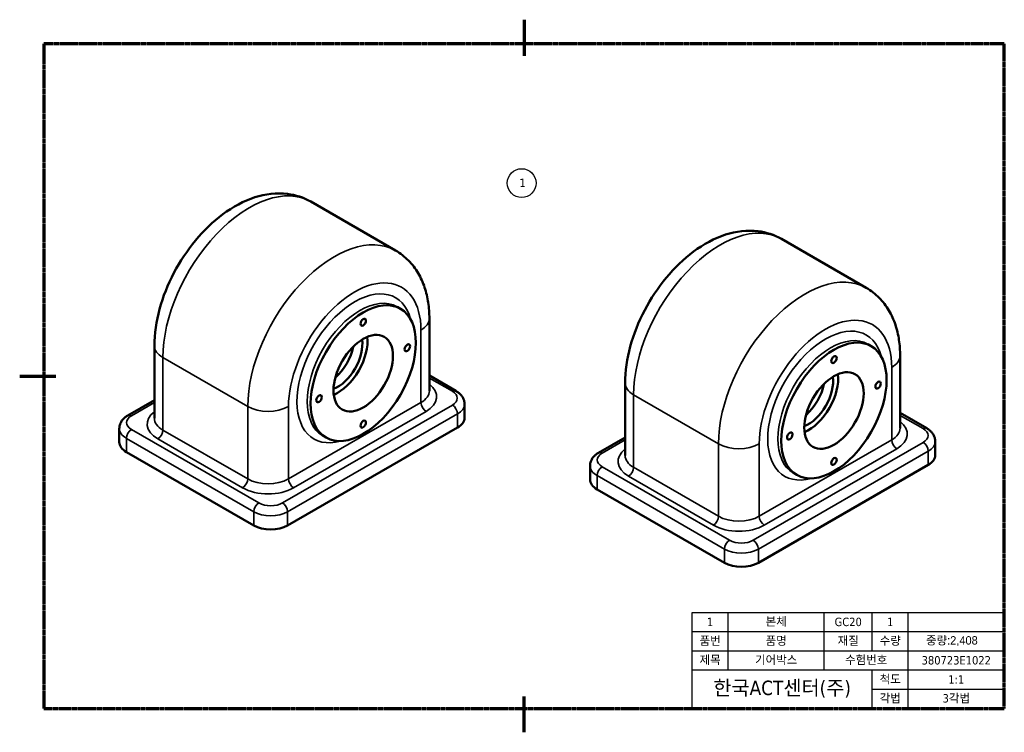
# Model space of a CAD drawing. Header units: millimetres. Extents: x 111 to 521, y 145 to 442.
import ezdxf

# ---------------------------------------------------------------- set-up
doc = ezdxf.new("R2010")
doc.units = ezdxf.units.MM
doc.header["$LTSCALE"] = 2
doc.linetypes.add('CHAIN', pattern=[0.3543, 0.2362, -0.0295, 0.0591, -0.0295])
for name, color, linetype, lineweight in [('경계(ISO)', 7, 'Continuous', 70), ('기호(ISO)', 6, 'Continuous', 25), ('문자', 3, 'Continuous', 35), ('외형선(ISO)', 7, 'Continuous', 50), ('윤곽선(ISO)', 94, 'CHAIN', 70), ('좁은 외형선(ISO)', 7, 'Continuous', 35)]:
    doc.layers.add(name, color=color, linetype=linetype, lineweight=lineweight)
doc.styles.get("Standard").update_dxf_attribs({"font": 'tahoma.ttf'})

msp = doc.modelspace()

# ---------------------------------------------------------------- linework, layer by layer
for p, q in [((390.64, 195.33), (520.64, 195.33)), ((390.64, 155.33), (390.64, 195.33))]:
    msp.add_line(p, q)
msp.add_circle((319.65, 374.23), 6)
at = {"layer": '경계(ISO)'}
for p, q in [((320.64, 442.33), (320.64, 427.33)), ((110.64, 293.83), (125.64, 293.83)), ((320.64, 145.33), (320.64, 160.33))]:
    msp.add_line(p, q, dxfattribs=at)
at = {"layer": '기호(ISO)'}
for p, q in [((405.64, 171.33), (405.64, 195.33)), ((445.64, 171.33), (445.64, 195.33)), ((465.64, 179.33), (465.64, 195.33)), ((480.64, 155.33), (480.64, 195.33)), ((390.64, 187.33), (520.64, 187.33)), ((390.64, 179.33), (520.64, 179.33)), ((390.64, 171.33), (520.64, 171.33)), ((465.64, 155.33), (465.64, 171.33)), ((465.64, 163.33), (520.64, 163.33))]:
    msp.add_line(p, q, dxfattribs=at)
at = {"layer": '외형선(ISO)'}
for p, q in [((267.17, 346.11), (231.81, 366.52)), ((463.18, 330.55), (427.82, 350.97)), ((267.77, 322.67), (269.19, 321.85)), ((281.24, 287.65), (281.24, 317.86)), ((166.73, 276.22), (166.73, 306.43)), ((463.78, 307.11), (465.2, 306.29)), ((477.25, 272.1), (477.25, 302.31)), ((243.39, 294.41), (242.58, 294.88)), ((292.31, 287.6), (281.24, 293.99)), ((362.75, 260.67), (362.75, 290.88)), ((166.73, 283.78), (155.67, 277.39)), ((295.86, 276.43), (295.86, 282.14)), ((439.4, 278.86), (438.59, 279.33)), ((488.32, 272.04), (477.25, 278.43)), ((152.12, 266.22), (152.12, 271.94)), ((222.22, 231.52), (292.93, 272.34)), ((236.77, 268.97), (238.19, 268.15)), ((362.75, 268.22), (351.68, 261.84)), ((491.87, 260.87), (491.87, 266.59)), ((155.05, 262.14), (208.08, 231.52)), ((348.13, 250.66), (348.13, 256.38)), ((418.23, 215.96), (488.94, 256.79)), ((432.78, 253.42), (434.2, 252.6)), ((351.06, 246.58), (404.09, 215.96))]:
    msp.add_line(p, q, dxfattribs=at)
for centre, major_axis in [((253.69, 295), (15.5, 26.85)), ((253.69, 316.23), (0.81, 1.4)), ((253.69, 295), (8.75, 15.16)), ((449.7, 279.45), (15.5, 26.85)), ((272.07, 305.62), (0.81, 1.4)), ((449.7, 300.67), (0.81, 1.4)), ((449.7, 279.45), (8.75, 15.16)), ((468.08, 290.06), (0.81, 1.4)), ((235.3, 284.39), (0.81, 1.4)), ((253.69, 273.77), (0.81, 1.4)), ((431.31, 268.83), (0.81, 1.4)), ((449.7, 258.22), (0.81, 1.4))]:
    msp.add_ellipse(centre, major_axis=major_axis, ratio=0.57735, dxfattribs=at)
for centre, major_axis, start_param, end_param in [((243.08, 301.13), (7.25, 12.56), 3.754733, 5.670045), ((243.08, 301.13), (-8.75, -15.16), 0.651137, 2.490455), ((239.55, 303.17), (7.25, 12.56), 4.173504, 5.251274), ((439.09, 285.57), (7.25, 12.56), 3.754733, 5.670045), ((439.09, 285.57), (-8.75, -15.16), 0.651137, 2.490455), ((435.56, 287.61), (7.25, 12.56), 4.173504, 5.251274), ((285.86, 276.43), (10, 0), 5.497787, 6.283185), ((162.12, 266.22), (-10, 0), 0, 0.785398), ((481.87, 260.87), (10, 0), 5.497787, 6.283185), ((358.13, 250.66), (-10, 0), 0, 0.785398), ((215.15, 235.6), (10, 0), 3.926991, 5.497787), ((411.16, 220.05), (10, 0), 3.926991, 5.497787)]:
    msp.add_ellipse(centre, major_axis=major_axis, ratio=0.57735, start_param=start_param, end_param=end_param, dxfattribs=at)
for points, knots in [([(166.73, 306.43), (166.73, 311.46), (167.5, 316.6), (170.29, 326.85), (172.33, 331.96), (177.4, 341.63), (180.43, 346.19), (187.28, 354.47), (191.1, 358.17), (199.38, 364.33), (203.85, 366.78), (212.94, 369.71), (217.56, 370.32), (225.52, 369.31), (228.84, 368.24), (231.81, 366.52)], [4.712389, 4.712389, 4.712389, 4.712389, 5.069174, 5.069174, 5.42834, 5.42834, 5.783151, 5.783151, 6.140038, 6.140038, 6.50102, 6.50102, 6.830957, 6.830957, 7.068583, 7.068583, 7.068583, 7.068583]), ([(362.75, 290.88), (362.75, 295.9), (363.51, 301.04), (366.3, 311.29), (368.34, 316.4), (373.41, 326.07), (376.44, 330.64), (383.29, 338.91), (387.11, 342.61), (395.39, 348.77), (399.86, 351.23), (408.95, 354.15), (413.57, 354.77), (421.53, 353.75), (424.85, 352.68), (427.82, 350.97)], [4.712389, 4.712389, 4.712389, 4.712389, 5.069174, 5.069174, 5.42834, 5.42834, 5.783151, 5.783151, 6.140038, 6.140038, 6.50102, 6.50102, 6.830957, 6.830957, 7.068583, 7.068583, 7.068583, 7.068583]), ([(281.24, 317.86), (281.24, 320.08), (281.09, 322.26), (280.45, 326.57), (279.96, 328.69), (278.58, 332.8), (277.69, 334.81), (275.44, 338.59), (274.09, 340.38), (270.93, 343.57), (269.13, 344.98), (267.17, 346.11)], [4.712389, 4.712389, 4.712389, 4.712389, 4.8694686, 4.8694686, 5.0265482, 5.0265482, 5.1836279, 5.1836279, 5.3407075, 5.3407075, 5.4977871, 5.4977871, 5.4977871, 5.4977871]), ([(477.25, 302.31), (477.25, 304.52), (477.11, 306.71), (476.46, 311.01), (475.97, 313.13), (474.59, 317.25), (473.7, 319.25), (471.45, 323.04), (470.1, 324.82), (466.95, 328.02), (465.14, 329.42), (463.18, 330.55)], [4.712389, 4.712389, 4.712389, 4.712389, 4.8694686, 4.8694686, 5.0265482, 5.0265482, 5.1836279, 5.1836279, 5.3407075, 5.3407075, 5.4977871, 5.4977871, 5.4977871, 5.4977871]), ([(292.31, 287.6), (292.69, 287.38), (293.05, 287.14), (293.73, 286.59), (294.05, 286.29), (294.64, 285.63), (294.91, 285.26), (295.36, 284.46), (295.54, 284.03), (295.79, 283.11), (295.86, 282.63), (295.86, 282.14)], [1.5707963, 1.5707963, 1.5707963, 1.5707963, 1.727876, 1.727876, 1.8849556, 1.8849556, 2.0420352, 2.0420352, 2.1991149, 2.1991149, 2.3561945, 2.3561945, 2.3561945, 2.3561945]), ([(152.12, 271.94), (152.12, 272.42), (152.18, 272.9), (152.44, 273.82), (152.62, 274.26), (153.07, 275.06), (153.34, 275.42), (153.92, 276.09), (154.25, 276.39), (154.93, 276.93), (155.29, 277.17), (155.67, 277.39)], [5.4977871, 5.4977871, 5.4977871, 5.4977871, 5.6548668, 5.6548668, 5.8119464, 5.8119464, 5.969026, 5.969026, 6.1261057, 6.1261057, 6.2831853, 6.2831853, 6.2831853, 6.2831853]), ([(488.32, 272.04), (488.7, 271.82), (489.06, 271.58), (489.74, 271.04), (490.06, 270.74), (490.65, 270.07), (490.92, 269.71), (491.37, 268.91), (491.55, 268.47), (491.8, 267.55), (491.87, 267.07), (491.87, 266.59)], [1.5707963, 1.5707963, 1.5707963, 1.5707963, 1.727876, 1.727876, 1.8849556, 1.8849556, 2.0420352, 2.0420352, 2.1991149, 2.1991149, 2.3561945, 2.3561945, 2.3561945, 2.3561945]), ([(348.13, 256.38), (348.13, 256.86), (348.2, 257.35), (348.45, 258.26), (348.63, 258.7), (349.08, 259.5), (349.35, 259.87), (349.94, 260.53), (350.26, 260.83), (350.94, 261.37), (351.3, 261.62), (351.68, 261.84)], [5.4977871, 5.4977871, 5.4977871, 5.4977871, 5.6548668, 5.6548668, 5.8119464, 5.8119464, 5.969026, 5.969026, 6.1261057, 6.1261057, 6.2831853, 6.2831853, 6.2831853, 6.2831853])]:
    msp.add_open_spline(points, degree=3, knots=knots, dxfattribs=at)
at = {"layer": '윤곽선(ISO)'}
for p, q in [((520.64, 432.33), (120.64, 432.33)), ((120.64, 432.33), (120.64, 155.33)), ((520.64, 155.33), (520.64, 432.33)), ((120.64, 155.33), (520.64, 155.33))]:
    msp.add_line(p, q, dxfattribs=at)
at = {"layer": '좁은 외형선(ISO)'}
for p, q in [((277.73, 312.96), (277.73, 282.75)), ((170.25, 271.32), (170.25, 301.53)), ((205.6, 281.12), (170.25, 301.53)), ((473.74, 297.41), (473.74, 267.2)), ((281.24, 292.97), (290.81, 287.45)), ((366.26, 255.77), (366.26, 285.98)), ((401.62, 265.56), (366.26, 285.98)), ((157.17, 277.24), (166.73, 282.77)), ((205.6, 281.12), (205.6, 250.91)), ((290.81, 281.73), (220.1, 240.91)), ((277.73, 282.75), (222.58, 250.91)), ((222.58, 250.91), (222.58, 281.12)), ((224.7, 247.24), (279.85, 279.08)), ((222.22, 237.23), (292.93, 278.06)), ((292.93, 278.06), (292.93, 272.34)), ((477.25, 277.42), (486.82, 271.89)), ((210.2, 240.91), (157.17, 271.53)), ((205.6, 250.91), (170.25, 271.32)), ((155.05, 267.85), (208.08, 237.23)), ((155.05, 262.14), (155.05, 267.85)), ((168.13, 267.65), (203.48, 247.24)), ((353.18, 261.69), (362.75, 267.21)), ((473.74, 267.2), (418.59, 235.35)), ((401.62, 265.56), (401.62, 235.35)), ((486.82, 266.18), (416.11, 225.35)), ((418.23, 221.68), (488.94, 262.5)), ((418.59, 235.35), (418.59, 265.56)), ((420.71, 231.68), (475.86, 263.52)), ((488.94, 262.5), (488.94, 256.79)), ((406.21, 225.35), (353.18, 255.97)), ((401.62, 235.35), (366.26, 255.77)), ((351.06, 252.3), (404.09, 221.68)), ((351.06, 246.58), (351.06, 252.3)), ((364.14, 252.09), (399.49, 231.68)), ((208.08, 237.23), (208.08, 231.52)), ((222.22, 231.52), (222.22, 237.23)), ((404.09, 221.68), (404.09, 215.96)), ((418.23, 215.96), (418.23, 221.68))]:
    msp.add_line(p, q, dxfattribs=at)
for centre, major_axis, start_param, end_param in [((206.31, 322.35), (25.5, 44.17), 0, 2.356194), ((402.32, 306.8), (25.5, 44.17), 0, 2.356194), ((241.67, 301.94), (25.5, 44.17), 0, 2.356194), ((437.68, 286.39), (25.5, 44.17), 0, 2.356194), ((250.15, 297.04), (19.5, 33.77), 5.497787, 8.63938), ((250.15, 297.04), (17, 29.44), 5.748544, 9.95942), ((252.27, 295.82), (-15.5, -26.85), 3.141593, 6.283185), ((446.16, 281.49), (19.5, 33.77), 5.497787, 8.63938), ((269.24, 317.86), (12, 0), 5.497787, 6.283185), ((446.16, 281.49), (17, 29.44), 5.748544, 9.95942), ((448.28, 280.26), (-15.5, -26.85), 3.141593, 6.283185), ((178.73, 306.43), (-12, 0), 0, 0.785398), ((465.25, 302.31), (12, 0), 5.497787, 6.283185), ((269.24, 287.65), (12, 0), 5.497787, 6.283185), ((269.24, 285.2), (15, 0), 5.497787, 6.926686), ((290.81, 285), (1.5, 2.6), 0, 0.785398), ((285.86, 284.59), (7, 0), 5.497787, 7.068583), ((374.75, 290.88), (-12, 0), 0, 0.785398), ((178.73, 273.77), (-15, 0), 5.639684, 7.068583), ((214.09, 286.02), (12, 0), 3.926991, 5.497787), ((279.85, 281.53), (1.5, -2.6), 3.926991, 5.497787), ((290.81, 279.28), (1.5, -2.6), 0.785398, 2.356194), ((285.86, 282.14), (10, 0), 5.497787, 6.283185), ((162.12, 274.39), (-7, 0), 5.497787, 7.068583), ((157.17, 274.79), (-1.5, 2.6), 5.497787, 6.283185), ((178.73, 276.22), (-12, 0), 0, 0.785398), ((465.25, 269.65), (15, 0), 5.497787, 6.926686), ((162.12, 271.94), (-10, 0), 0, 0.785398), ((157.17, 269.08), (-1.5, -2.6), 3.926991, 5.497787), ((168.13, 270.1), (1.5, 2.6), 3.926991, 5.497787), ((465.25, 272.1), (12, 0), 5.497787, 6.283185), ((486.82, 269.44), (1.5, 2.6), 0, 0.785398), ((481.87, 269.03), (7, 0), 5.497787, 7.068583), ((475.86, 265.97), (1.5, -2.6), 3.926991, 5.497787), ((481.87, 266.59), (10, 0), 5.497787, 6.283185), ((374.75, 258.22), (-15, 0), 5.639684, 7.068583), ((410.1, 270.46), (12, 0), 3.926991, 5.497787), ((486.82, 263.73), (1.5, -2.6), 0.785398, 2.356194), ((358.13, 258.83), (-7, 0), 5.497787, 7.068583), ((353.18, 259.24), (-1.5, 2.6), 5.497787, 6.283185), ((374.75, 260.67), (-12, 0), 0, 0.785398), ((358.13, 256.38), (-10, 0), 0, 0.785398), ((353.18, 253.52), (-1.5, -2.6), 3.926991, 5.497787), ((364.14, 254.54), (1.5, 2.6), 3.926991, 5.497787), ((203.48, 249.69), (1.5, 2.6), 3.926991, 5.497787), ((214.09, 255.81), (-12, 0), 0.785398, 2.356194), ((224.7, 249.69), (-1.5, 2.6), 0.785398, 2.356194), ((214.09, 253.36), (15, 0), 3.926991, 5.497787), ((210.2, 238.46), (-1.5, -2.6), 3.926991, 5.497787), ((215.15, 243.77), (-7, 0), 0.785398, 2.356194), ((220.1, 238.46), (-1.5, 2.6), 3.926991, 5.497787), ((215.15, 241.32), (10, 0), 3.926991, 5.497787), ((399.49, 234.13), (1.5, 2.6), 3.926991, 5.497787), ((410.1, 240.25), (-12, 0), 0.785398, 2.356194), ((420.71, 234.13), (-1.5, 2.6), 0.785398, 2.356194), ((410.1, 237.8), (15, 0), 3.926991, 5.497787), ((406.21, 222.9), (-1.5, -2.6), 3.926991, 5.497787), ((411.16, 225.76), (10, 0), 3.926991, 5.497787), ((411.16, 228.21), (-7, 0), 0.785398, 2.356194), ((416.11, 222.9), (-1.5, 2.6), 3.926991, 5.497787)]:
    msp.add_ellipse(centre, major_axis=major_axis, ratio=0.57735, start_param=start_param, end_param=end_param, dxfattribs=at)

# ---------------------------------------------------------------- texts
at = {"insert": (428.14, 163.33), "char_height": 6, "attachment_point": 5}
msp.add_mtext_dynamic_manual_height_columns('한국ACT센터(주)', width=75, gutter_width=17.5, heights=[0], dxfattribs=at)
at = {"layer": '문자', "char_height": 3.5, "attachment_point": 5}
for s, width, insert in [('1', 15, (320.03, 374.3)), ('1', 15, (398.14, 191.33)), ('본체', 40, (425.64, 191.33)), ('GC20', 20, (455.64, 191.33)), ('1', 15, (473.14, 191.33)), ('품번', 15, (398.14, 183.33)), ('품명', 40, (425.64, 183.33)), ('재질', 20, (455.64, 183.33)), ('수량', 15, (473.14, 183.33)), ('{\\fGulim|b0|i0|c129|p50;중량:2,408}', 33.4322, (498.81, 183.33)), ('제목', 15, (398.14, 175.33)), ('기어박스', 40, (425.64, 175.33)), ('수험번호', 35, (463.14, 175.33)), ('380723E1022', 40, (500.64, 175.33)), ('척도', 15, (473.14, 167.33)), ('1:1', 40, (500.64, 167.33)), ('각법', 15, (473.14, 159.33)), ('3각법', 40, (500.64, 159.33))]:
    msp.add_mtext_dynamic_manual_height_columns(s, width=width, gutter_width=17.5, heights=[0], dxfattribs=dict(at, insert=insert))

doc.saveas('drawing.dxf')
